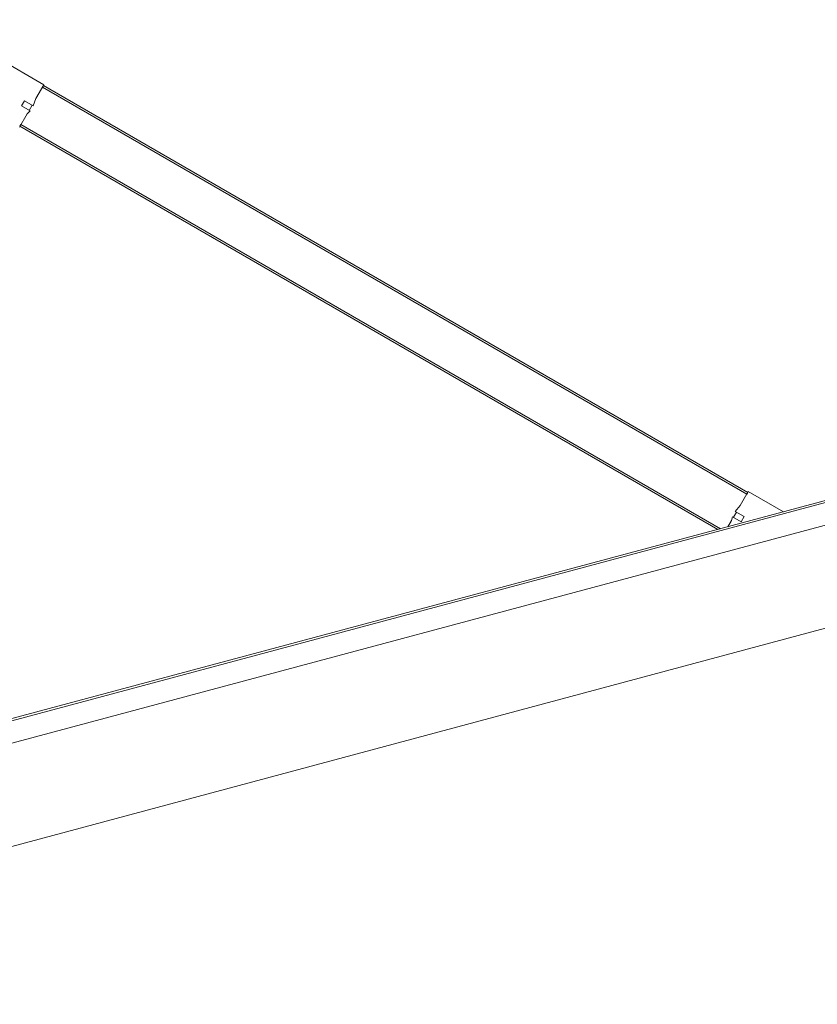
# Model space of a CAD drawing. Header units: millimetres. Extents: x 1512 to 2105, y 794 to 1149.
# Tile 190 of 256: x 1781.846 to 1782.659, y 1077.354 to 1078.357. Entities that reach past the tile are written whole.
import ezdxf

# ---------------------------------------------------------------- set-up
doc = ezdxf.new("R2010")
doc.units = ezdxf.units.MM
doc.layers.add('A-DOOR', color=31, linetype='Continuous', lineweight=9)

# ---------------------------------------------------------------- blocks, each defined once
blk = doc.blocks.new('5-panel_Bi-fold_external_door_10806 - Type 1-V6-اول')
at = {"layer": 'A-DOOR'}
for p, q in [((-1.4768, 0.6912), (-1.5305, 0.7449)), ((-1.4883, 0.6797), (-1.4768, 0.6912)), ((-1.4789, 0.6891), (-1.4775, 0.6905)), ((-1.4789, 0.6891), (-0.8926, 0.1027)), ((-1.4775, 0.6905), (-0.8912, 0.1042)), ((-1.5045, 0.6762), (-1.5003, 0.6804)), ((-1.4974, 0.6691), (-1.5045, 0.6762)), ((-1.5003, 0.6804), (-1.493, 0.6731)), ((-1.4982, 0.6698), (-1.4939, 0.6741)), ((-1.493, 0.6731), (-1.4883, 0.6797)), ((-1.5121, 0.6558), (-1.501, 0.667)), ((-1.501, 0.667), (-1.4974, 0.6691)), ((-1.5114, 0.6566), (-1.51, 0.658)), ((-1.5114, 0.6566), (-0.9303, 0.0755)), ((-1.51, 0.658), (-0.9275, 0.0755)), ((-0.8905, 0.1049), (-0.902, 0.0933)), ((-0.8912, 0.1042), (-0.8926, 0.1027)), ((-0.861, 0.0755), (-0.8905, 0.1049)), ((-0.902, 0.0933), (-0.9086, 0.0887)), ((-0.9147, 0.0807), (-0.9199, 0.0755)), ((-0.9126, 0.0842), (-0.9147, 0.0807)), ((-0.9055, 0.0771), (-0.9126, 0.0842)), ((-0.9076, 0.0877), (-0.9118, 0.0835)), ((-0.9086, 0.0887), (-0.9012, 0.0814)), ((-0.9012, 0.0814), (-0.9055, 0.0771)), ((2.581, 0.0759), (-2.331, 0.0759)), ((2.581, 0.0737), (-2.331, 0.0737)), ((-2.331, 0.0516), (2.581, 0.0516)), ((-2.331, -0.05), (2.581, -0.05))]:
    blk.add_line(p, q, dxfattribs=at)

msp = doc.modelspace()

# ---------------------------------------------------------------- block references
at = {"layer": 'A-DOOR', "rotation": 15}
msp.add_blockref('5-panel_Bi-fold_external_door_10806 - Type 1-V6-اول', (1783.4756, 1078.0057), dxfattribs=at)

doc.saveas('drawing.dxf')
